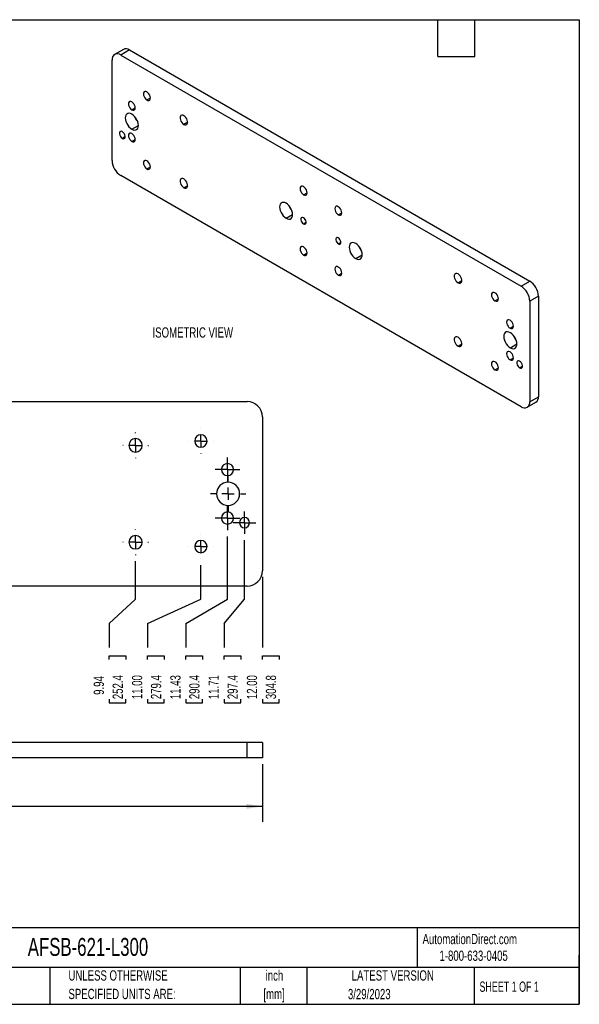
# Model space of a CAD drawing. Header units: inches. Extents: x 1 to 43, y 1 to 33.
# Tile 2 of 2: x 24.8 to 43, y 1 to 33. Entities that reach past the tile are written whole.
import ezdxf

# ---------------------------------------------------------------- set-up
doc = ezdxf.new("R2010")
doc.units = ezdxf.units.IN
doc.header["$LTSCALE"] = 4
doc.header["$MEASUREMENT"] = 0
doc.linetypes.add('CENTERX2', pattern=[0.8, 0.5, -0.1, 0.1, -0.1])
doc.layers.add('CENTER', color=40, linetype='CENTERX2')
doc.layers.add('DIMENSIONS', color=140, linetype='Continuous', lineweight=25)
doc.layers.add('TEXT', color=140, linetype='Continuous', lineweight=25)
doc.styles.add('SLDTEXTSTYLE0', font='TXT', dxfattribs={"width": 0.7})
doc.styles.add('SLDTEXTSTYLE1', font='TXT', dxfattribs={"width": 0.65})
doc.dimstyles.new('SLDDIMSTYLE2', dxfattribs={"dimtxt": 0.339844, "dimasz": 0.52, "dimexe": 0, "dimexo": 0.0625, "dimgap": 0.084961, "dimtad": 0, "dimtih": 1, "dimtoh": 1, "dimlfac": 0.5, "dimrnd": 1e-09, "dimzin": 12, "dimdsep": 46, "dimtxsty": 'SLDTEXTSTYLE0', "dimblk1": 'NONE', "dimblk2": 'NONE', "dimsah": 1, "dimcen": 0.09, "dimadec": 0, "dimazin": 3, "dimtfac": 1, "dimtofl": 0, "dimtmove": 0, "dimatfit": 3, "dimldrblk": 'NONE', "dimfxl": 0, "dimfrac": 2, "dimtolj": 1, "dimtzin": 12, "dimarcsym": 0})
doc.dimstyles.new('SLDDIMSTYLE3', dxfattribs={"dimtxt": 0.339844, "dimasz": 0.52, "dimexe": 0, "dimexo": 0.0625, "dimgap": 0.084961, "dimtad": 0, "dimtih": 1, "dimtoh": 1, "dimlfac": 0.5, "dimrnd": 1e-09, "dimzin": 4, "dimdsep": 46, "dimtxsty": 'SLDTEXTSTYLE0', "dimblk1": 'NONE', "dimblk2": 'NONE', "dimsah": 1, "dimcen": 0.09, "dimadec": 0, "dimazin": 1, "dimtfac": 1, "dimtofl": 0, "dimtmove": 0, "dimatfit": 3, "dimldrblk": 'NONE', "dimfxl": 0, "dimfrac": 2, "dimtolj": 1, "dimtzin": 12, "dimarcsym": 0})
doc.dimstyles.new('SLDDIMSTYLE7', dxfattribs={"dimtxt": 0.339844, "dimasz": 0.52, "dimexe": 0, "dimexo": 0.0625, "dimgap": 0.084961, "dimtad": 0, "dimtih": 1, "dimtoh": 1, "dimlfac": 0.5, "dimrnd": 1e-09, "dimzin": 4, "dimdsep": 46, "dimtxsty": 'SLDTEXTSTYLE0', "dimsah": 1, "dimcen": 0.09, "dimadec": 0, "dimazin": 1, "dimtfac": 1, "dimtofl": 0, "dimtmove": 0, "dimatfit": 3, "dimfxl": 0, "dimfrac": 2, "dimtolj": 1, "dimtzin": 12, "dimarcsym": 0})

# ---------------------------------------------------------------- blocks, each defined once
blk = doc.blocks.new('SW_NOTE_0_1')
at = {"layer": 'TEXT', "color": 0, "char_height": 0.3333, "attachment_point": 2, "style": 'SLDTEXTSTYLE0'}
for s, insert in [('inch', (0.5, 0.43)), ('[mm]', (0.489, -0.172))]:
    blk.add_mtext(s, dxfattribs=dict(at, insert=insert))
blk = doc.blocks.new('SW_NOTE_0_2')
at = {"layer": 'TEXT', "color": 0, "char_height": 0.33333, "attachment_point": 1, "style": 'SLDTEXTSTYLE0'}
for s, insert in [('UNLESS OTHERWISE', (0, 0.43)), ('SPECIFIED UNITS ARE:', (0, -0.172))]:
    blk.add_mtext(s, dxfattribs=dict(at, insert=insert))
blk = doc.blocks.new('_D_19')
at = {"layer": 'DIMENSIONS'}
for p, q in [((28.576, 14.168), (28.576, 15.398)), ((27.721, 13.381), (28.576, 14.168)), ((27.721, 13.381), (27.721, 12.594)), ((27.721, 12.209), (27.721, 12.323)), ((27.721, 12.323), (28.261, 12.323)), ((28.261, 12.323), (28.261, 12.209)), ((27.721, 10.917), (27.721, 10.802)), ((28.261, 10.802), (28.261, 10.917)), ((27.721, 10.802), (28.261, 10.802))]:
    blk.add_line(p, q, dxfattribs=at)
at = {"layer": 'DIMENSIONS', "char_height": 0.3333, "attachment_point": 1, "rotation": 90, "style": 'SLDTEXTSTYLE0'}
for s, insert in [('9.94', (27.215, 11.058)), ('252.4', (27.831, 10.917))]:
    blk.add_mtext(s, dxfattribs=dict(at, insert=insert))
blk = doc.blocks.new('_None')
blk = doc.blocks.new('_D_20')
at = {"layer": 'DIMENSIONS'}
for p, q in [((30.7, 14.168), (30.7, 15.274)), ((28.965, 13.381), (30.7, 14.168)), ((28.965, 13.381), (28.965, 12.594)), ((28.965, 12.209), (28.965, 12.323)), ((28.965, 12.323), (29.506, 12.323)), ((29.506, 12.323), (29.506, 12.209)), ((28.965, 10.917), (28.965, 10.802)), ((29.506, 10.802), (29.506, 10.917)), ((28.965, 10.802), (29.506, 10.802))]:
    blk.add_line(p, q, dxfattribs=at)
at = {"layer": 'DIMENSIONS', "char_height": 0.3333, "attachment_point": 1, "rotation": 90, "style": 'SLDTEXTSTYLE0'}
for s, insert in [('11.00', (28.46, 10.917)), ('279.4', (29.076, 10.917))]:
    blk.add_mtext(s, dxfattribs=dict(at, insert=insert))
blk = doc.blocks.new('_D_21')
at = {"layer": 'DIMENSIONS'}
for p, q in [((31.566, 14.168), (31.566, 16.207)), ((30.21, 13.381), (31.566, 14.168)), ((30.21, 13.381), (30.21, 12.594)), ((30.21, 12.209), (30.21, 12.323)), ((30.21, 12.323), (30.75, 12.323)), ((30.75, 12.323), (30.75, 12.209)), ((30.21, 10.917), (30.21, 10.802)), ((30.75, 10.802), (30.75, 10.917)), ((30.21, 10.802), (30.75, 10.802))]:
    blk.add_line(p, q, dxfattribs=at)
at = {"layer": 'DIMENSIONS', "char_height": 0.3333, "attachment_point": 1, "rotation": 90, "style": 'SLDTEXTSTYLE0'}
for s, insert in [('11.43', (29.704, 10.917)), ('290.4', (30.321, 10.917))]:
    blk.add_mtext(s, dxfattribs=dict(at, insert=insert))
blk = doc.blocks.new('_D_22')
at = {"layer": 'DIMENSIONS'}
for p, q in [((32.117, 14.168), (32.117, 16.087)), ((31.455, 13.381), (32.117, 14.168)), ((31.455, 13.381), (31.455, 12.594)), ((31.455, 12.209), (31.455, 12.323)), ((31.455, 12.323), (31.995, 12.323)), ((31.995, 12.323), (31.995, 12.209)), ((31.455, 10.917), (31.455, 10.802)), ((31.995, 10.802), (31.995, 10.917)), ((31.455, 10.802), (31.995, 10.802))]:
    blk.add_line(p, q, dxfattribs=at)
at = {"layer": 'DIMENSIONS', "char_height": 0.3333, "attachment_point": 1, "rotation": 90, "style": 'SLDTEXTSTYLE0'}
for s, insert in [('11.71', (30.949, 10.917)), ('297.4', (31.565, 10.917))]:
    blk.add_mtext(s, dxfattribs=dict(at, insert=insert))
blk = doc.blocks.new('_D_23')
at = {"layer": 'DIMENSIONS'}
for p, q in [((32.7, 14.891), (32.7, 12.594)), ((32.7, 12.209), (32.7, 12.323)), ((32.7, 12.323), (33.24, 12.323)), ((33.24, 12.323), (33.24, 12.209)), ((32.7, 10.917), (32.7, 10.802)), ((33.24, 10.802), (33.24, 10.917)), ((32.7, 10.802), (33.24, 10.802))]:
    blk.add_line(p, q, dxfattribs=at)
at = {"layer": 'DIMENSIONS', "char_height": 0.3333, "attachment_point": 1, "rotation": 90, "style": 'SLDTEXTSTYLE0'}
for s, insert in [('12.00', (32.194, 10.917)), ('304.8', (32.81, 10.917))]:
    blk.add_mtext(s, dxfattribs=dict(at, insert=insert))
blk = doc.blocks.new('SW_CENTERMARKSYMBOL_16')
at = {"layer": 'CENTER', "color": 0}
for p, q in [((0, 0.4), (0, 0.41875)), ((-0.4, 0), (-0.41875, 0)), ((0, 0), (-0.2, 0)), ((0, 0), (0, 0.2)), ((0, 0), (0, -0.2)), ((0, 0), (0.2, 0)), ((0.4, 0), (0.41875, 0)), ((0, -0.4), (0, -0.41875))]:
    blk.add_line(p, q, dxfattribs=at)
blk = doc.blocks.new('SW_CENTERMARKSYMBOL_17')
at = {"layer": 'CENTER', "color": 0}
for p, q in [((0, 0.4), (0, 0.41875)), ((-0.4, 0), (-0.41875, 0)), ((0, 0), (-0.2, 0)), ((0, 0), (0, 0.2)), ((0, 0), (0, -0.2)), ((0, 0), (0.2, 0)), ((0.4, 0), (0.41875, 0)), ((0, -0.4), (0, -0.41875))]:
    blk.add_line(p, q, dxfattribs=at)
blk = doc.blocks.new('SW_CENTERMARKSYMBOL_18')
at = {"layer": 'CENTER', "color": 0}
for p, q in [((0, 0.4), (0, 0.401)), ((-0.4, 0), (-0.401, 0)), ((0, 0), (-0.2, 0)), ((0, 0), (0, 0.2)), ((0, 0), (0, -0.2)), ((0, 0), (0.2, 0)), ((0.4, 0), (0.401, 0)), ((0, -0.4), (0, -0.401))]:
    blk.add_line(p, q, dxfattribs=at)
blk = doc.blocks.new('SW_CENTERMARKSYMBOL_19')
at = {"layer": 'CENTER', "color": 0}
for p, q in [((0, 0.4), (0, 0.401)), ((-0.4, 0), (-0.401, 0)), ((0, 0), (-0.2, 0)), ((0, 0), (0, 0.2)), ((0, 0), (0, -0.2)), ((0, 0), (0.2, 0)), ((0.4, 0), (0.401, 0)), ((0, -0.4), (0, -0.401))]:
    blk.add_line(p, q, dxfattribs=at)
blk = doc.blocks.new('SW_CENTERMARKSYMBOL_20')
at = {"layer": 'CENTER', "color": 0}
for p, q in [((0, 0.2), (0, 0.397)), ((-0.2, 0), (-0.397, 0)), ((0, 0), (-0.2, 0)), ((0, 0), (0, 0.2)), ((0, 0), (0, -0.2)), ((0, 0), (0.2, 0)), ((0.2, 0), (0.397, 0)), ((0, -0.2), (0, -0.397))]:
    blk.add_line(p, q, dxfattribs=at)
blk = doc.blocks.new('SW_CENTERMARKSYMBOL_21')
at = {"layer": 'CENTER', "color": 0}
for p, q in [((0, 0.4), (0, 0.575)), ((-0.4, 0), (-0.575, 0)), ((0, 0), (-0.2, 0)), ((0, 0), (0, 0.2)), ((0, 0), (0, -0.2)), ((0, 0), (0.2, 0)), ((0.4, 0), (0.575, 0)), ((0, -0.4), (0, -0.575))]:
    blk.add_line(p, q, dxfattribs=at)
blk = doc.blocks.new('SW_CENTERMARKSYMBOL_22')
at = {"layer": 'CENTER', "color": 0}
for p, q in [((0, 0.2), (0, 0.397)), ((-0.2, 0), (-0.397, 0)), ((0, 0), (-0.2, 0)), ((0, 0), (0, 0.2)), ((0, 0), (0, -0.2)), ((0, 0), (0.2, 0)), ((0.2, 0), (0.397, 0)), ((0, -0.2), (0, -0.397))]:
    blk.add_line(p, q, dxfattribs=at)
blk = doc.blocks.new('SW_CENTERMARKSYMBOL_23')
at = {"layer": 'CENTER', "color": 0}
for p, q in [((0, 0.2), (0, 0.365)), ((-0.2, 0), (-0.365, 0)), ((0, 0), (-0.2, 0)), ((0, 0), (0, 0.2)), ((0, 0), (0, -0.2)), ((0, 0), (0.2, 0)), ((0.2, 0), (0.365, 0)), ((0, -0.2), (0, -0.365))]:
    blk.add_line(p, q, dxfattribs=at)
blk = doc.blocks.new('_D_28')
at = {"layer": 'DIMENSIONS'}
for p, q in [((8.7, 8.808), (8.7, 6.933)), ((32.7, 8.808), (32.7, 6.933)), ((8.7, 7.433), (20.363, 7.433)), ((20.823, 7.433), (20.709, 7.433)), ((20.709, 7.433), (20.709, 6.893)), ((22.116, 7.433), (22.23, 7.433)), ((22.23, 7.433), (22.23, 6.893)), ((32.7, 7.433), (22.576, 7.433)), ((20.709, 6.893), (20.823, 6.893)), ((22.23, 6.893), (22.116, 6.893))]:
    blk.add_line(p, q, dxfattribs=at)
for points in [[(8.7, 7.433), (9.22, 7.353), (9.22, 7.513)], [(32.7, 7.433), (32.18, 7.513), (32.18, 7.353)]]:
    blk.add_solid(points, dxfattribs=at)
at = {"layer": 'DIMENSIONS', "char_height": 0.3333, "attachment_point": 1, "style": 'SLDTEXTSTYLE0'}
for s, insert in [('12.00', (20.823, 7.939)), ('304.8', (20.823, 7.323))]:
    blk.add_mtext(s, dxfattribs=dict(at, insert=insert))

msp = doc.modelspace()

# ---------------------------------------------------------------- linework, layer by layer
for p, q in [((28.179, 32.035), (27.896, 31.872)), ((28.379, 32.015), (28.096, 31.852)), ((28.379, 32.015), (41.389, 24.504)), ((27.813, 28.423), (27.813, 31.689)), ((28.096, 31.852), (41.107, 24.341)), ((28.944, 30.392), (29.058, 30.458)), ((28.454, 30.071), (28.566, 30.135)), ((28.454, 29.44), (28.667, 29.563)), ((30.27, 29.666), (30.146, 29.594)), ((28.143, 29.145), (28.236, 29.199)), ((28.454, 29.042), (28.566, 29.107)), ((28.944, 28.15), (29.058, 28.216)), ((41.107, 20.422), (28.096, 27.933)), ((30.146, 27.538), (30.27, 27.609)), ((34.036, 27.312), (34.149, 27.378)), ((33.47, 26.545), (33.682, 26.668)), ((35.167, 26.659), (35.281, 26.725)), ((34.036, 26.366), (34.12, 26.415)), ((35.167, 25.713), (35.251, 25.762)), ((34.036, 25.352), (34.149, 25.418)), ((35.733, 25.239), (35.945, 25.361)), ((35.167, 24.699), (35.281, 24.765)), ((39.057, 24.45), (39.18, 24.522)), ((41.107, 24.341), (41.389, 24.504)), ((41.672, 24.015), (41.389, 23.851)), ((41.672, 24.015), (41.672, 20.748)), ((40.258, 23.861), (40.372, 23.927)), ((41.389, 23.851), (41.389, 20.585)), ((40.748, 22.974), (40.859, 23.038)), ((39.057, 22.394), (39.18, 22.465)), ((40.759, 22.337), (40.971, 22.46)), ((40.748, 21.945), (40.859, 22.01)), ((40.258, 21.619), (40.372, 21.685)), ((41.06, 21.688), (41.153, 21.742)), ((9.2, 20.591), (32.2, 20.591)), ((41.307, 20.402), (41.589, 20.565)), ((41.389, 20.585), (41.672, 20.748)), ((32.7, 20.091), (32.7, 15.091)), ((32.2, 14.591), (9.2, 14.591)), ((32.2, 9.508), (9.2, 9.508)), ((32.2, 9.008), (32.2, 9.508)), ((32.7, 9.508), (32.2, 9.508)), ((32.7, 9.508), (32.7, 9.008)), ((32.2, 9.008), (9.2, 9.008)), ((32.7, 9.008), (32.2, 9.008))]:
    msp.add_line(p, q)
at = {"flags": 128}
for points in [[(28.944, 30.655), (28.909, 30.669), (28.878, 30.668), (28.852, 30.654), (28.836, 30.626), (28.831, 30.589), (28.836, 30.545), (28.852, 30.499), (28.878, 30.456), (28.909, 30.419), (28.944, 30.392)], [(28.944, 30.392), (28.979, 30.378), (29.011, 30.379), (29.036, 30.393), (29.052, 30.42), (29.058, 30.458), (29.052, 30.502), (29.036, 30.548), (29.011, 30.591), (28.979, 30.628), (28.944, 30.655)], [(28.454, 30.328), (28.42, 30.342), (28.389, 30.342), (28.364, 30.327), (28.348, 30.301), (28.343, 30.264), (28.348, 30.221), (28.364, 30.176), (28.389, 30.134), (28.42, 30.097), (28.454, 30.071)], [(28.454, 30.071), (28.489, 30.058), (28.52, 30.058), (28.544, 30.072), (28.56, 30.099), (28.566, 30.135), (28.56, 30.178), (28.544, 30.223), (28.52, 30.266), (28.489, 30.302), (28.454, 30.328)], [(28.454, 29.93), (28.407, 29.951), (28.362, 29.959), (28.322, 29.953), (28.289, 29.934), (28.263, 29.902), (28.248, 29.859), (28.242, 29.808), (28.248, 29.75), (28.263, 29.689), (28.289, 29.628), (28.322, 29.57), (28.362, 29.518), (28.407, 29.474), (28.454, 29.44)], [(28.454, 29.44), (28.502, 29.419), (28.546, 29.412), (28.587, 29.418), (28.62, 29.437), (28.646, 29.469), (28.661, 29.511), (28.667, 29.563), (28.661, 29.621), (28.646, 29.681), (28.62, 29.742), (28.587, 29.801), (28.546, 29.853), (28.502, 29.897), (28.454, 29.93)], [(30.146, 29.88), (30.111, 29.894), (30.079, 29.896), (30.052, 29.885), (30.033, 29.861), (30.023, 29.828), (30.023, 29.787), (30.033, 29.743), (30.052, 29.698), (30.079, 29.656), (30.111, 29.62), (30.146, 29.594)], [(30.146, 29.594), (30.181, 29.58), (30.213, 29.578), (30.239, 29.59), (30.258, 29.613), (30.268, 29.646), (30.268, 29.687), (30.258, 29.731), (30.239, 29.777), (30.213, 29.819), (30.181, 29.854), (30.146, 29.88)], [(28.143, 29.361), (28.111, 29.373), (28.082, 29.37), (28.062, 29.353), (28.05, 29.325), (28.05, 29.287), (28.062, 29.245), (28.082, 29.205), (28.111, 29.17), (28.143, 29.145)], [(28.143, 29.145), (28.175, 29.133), (28.203, 29.135), (28.224, 29.152), (28.235, 29.181), (28.235, 29.218), (28.224, 29.26), (28.203, 29.301), (28.175, 29.336), (28.143, 29.361)], [(28.454, 29.3), (28.42, 29.313), (28.389, 29.313), (28.364, 29.299), (28.348, 29.272), (28.343, 29.235), (28.348, 29.192), (28.364, 29.147), (28.389, 29.105), (28.42, 29.069), (28.454, 29.042)], [(28.454, 29.042), (28.489, 29.029), (28.52, 29.029), (28.544, 29.043), (28.56, 29.07), (28.566, 29.107), (28.56, 29.15), (28.544, 29.195), (28.52, 29.237), (28.489, 29.273), (28.454, 29.3)], [(28.944, 28.413), (28.909, 28.427), (28.878, 28.426), (28.852, 28.412), (28.836, 28.385), (28.831, 28.347), (28.836, 28.303), (28.852, 28.258), (28.878, 28.214), (28.909, 28.177), (28.944, 28.15)], [(28.944, 28.15), (28.979, 28.136), (29.011, 28.137), (29.036, 28.151), (29.052, 28.179), (29.058, 28.216), (29.052, 28.26), (29.036, 28.306), (29.011, 28.349), (28.979, 28.386), (28.944, 28.413)], [(30.146, 27.824), (30.111, 27.838), (30.079, 27.84), (30.052, 27.828), (30.033, 27.805), (30.023, 27.772), (30.023, 27.731), (30.033, 27.686), (30.052, 27.641), (30.079, 27.599), (30.111, 27.564), (30.146, 27.538)], [(30.146, 27.538), (30.181, 27.524), (30.213, 27.522), (30.239, 27.533), (30.258, 27.556), (30.268, 27.59), (30.268, 27.63), (30.258, 27.675), (30.239, 27.72), (30.213, 27.762), (30.181, 27.798), (30.146, 27.824)], [(34.036, 27.575), (34, 27.588), (33.969, 27.588), (33.944, 27.574), (33.927, 27.546), (33.922, 27.509), (33.927, 27.465), (33.944, 27.419), (33.969, 27.376), (34, 27.339), (34.036, 27.312)], [(34.036, 27.312), (34.071, 27.298), (34.102, 27.299), (34.128, 27.313), (34.144, 27.34), (34.149, 27.378), (34.144, 27.421), (34.128, 27.467), (34.102, 27.511), (34.071, 27.548), (34.036, 27.575)], [(33.47, 27.035), (33.423, 27.056), (33.378, 27.064), (33.338, 27.058), (33.304, 27.039), (33.279, 27.007), (33.263, 26.964), (33.258, 26.913), (33.263, 26.855), (33.279, 26.794), (33.304, 26.733), (33.338, 26.675), (33.378, 26.622), (33.423, 26.578), (33.47, 26.545)], [(33.47, 26.545), (33.517, 26.524), (33.562, 26.516), (33.602, 26.522), (33.636, 26.542), (33.661, 26.573), (33.677, 26.616), (33.682, 26.668), (33.677, 26.725), (33.661, 26.786), (33.636, 26.847), (33.602, 26.905), (33.562, 26.958), (33.517, 27.002), (33.47, 27.035)], [(35.167, 26.921), (35.132, 26.935), (35.1, 26.935), (35.075, 26.92), (35.059, 26.893), (35.053, 26.856), (35.059, 26.812), (35.075, 26.766), (35.1, 26.723), (35.132, 26.686), (35.167, 26.659)], [(35.167, 26.659), (35.202, 26.645), (35.234, 26.645), (35.259, 26.66), (35.275, 26.687), (35.281, 26.725), (35.275, 26.768), (35.259, 26.814), (35.234, 26.858), (35.202, 26.895), (35.167, 26.921)], [(34.036, 26.561), (34.007, 26.572), (33.981, 26.57), (33.962, 26.555), (33.952, 26.529), (33.952, 26.495), (33.962, 26.457), (33.981, 26.42), (34.007, 26.388), (34.036, 26.366)], [(34.036, 26.366), (34.064, 26.355), (34.09, 26.357), (34.109, 26.372), (34.119, 26.398), (34.119, 26.432), (34.109, 26.47), (34.09, 26.507), (34.064, 26.539), (34.036, 26.561)], [(34.036, 25.615), (34, 25.629), (33.969, 25.628), (33.944, 25.614), (33.927, 25.587), (33.922, 25.549), (33.927, 25.505), (33.944, 25.46), (33.969, 25.416), (34, 25.379), (34.036, 25.352)], [(34.036, 25.352), (34.071, 25.338), (34.102, 25.339), (34.128, 25.353), (34.144, 25.381), (34.149, 25.418), (34.144, 25.462), (34.128, 25.508), (34.102, 25.551), (34.071, 25.588), (34.036, 25.615)], [(35.167, 25.908), (35.138, 25.919), (35.113, 25.917), (35.094, 25.901), (35.084, 25.875), (35.084, 25.841), (35.094, 25.804), (35.113, 25.767), (35.138, 25.735), (35.167, 25.713)], [(35.167, 25.713), (35.196, 25.702), (35.221, 25.704), (35.24, 25.719), (35.25, 25.745), (35.25, 25.779), (35.24, 25.817), (35.221, 25.854), (35.196, 25.885), (35.167, 25.908)], [(35.733, 25.729), (35.685, 25.75), (35.641, 25.758), (35.6, 25.752), (35.567, 25.732), (35.541, 25.7), (35.526, 25.658), (35.52, 25.606), (35.526, 25.549), (35.541, 25.488), (35.567, 25.427), (35.6, 25.369), (35.641, 25.316), (35.685, 25.272), (35.733, 25.239)], [(35.733, 25.239), (35.78, 25.218), (35.825, 25.21), (35.865, 25.216), (35.898, 25.235), (35.924, 25.267), (35.939, 25.31), (35.945, 25.361), (35.939, 25.419), (35.924, 25.48), (35.898, 25.541), (35.865, 25.599), (35.825, 25.651), (35.78, 25.695), (35.733, 25.729)], [(35.167, 24.962), (35.132, 24.976), (35.1, 24.975), (35.075, 24.961), (35.059, 24.934), (35.053, 24.896), (35.059, 24.852), (35.075, 24.806), (35.1, 24.763), (35.132, 24.726), (35.167, 24.699)], [(35.167, 24.699), (35.202, 24.685), (35.234, 24.686), (35.259, 24.7), (35.275, 24.728), (35.281, 24.765), (35.275, 24.809), (35.259, 24.855), (35.234, 24.898), (35.202, 24.935), (35.167, 24.962)], [(39.057, 24.736), (39.022, 24.75), (38.99, 24.752), (38.963, 24.741), (38.944, 24.717), (38.934, 24.684), (38.934, 24.643), (38.944, 24.599), (38.963, 24.554), (38.99, 24.511), (39.022, 24.476), (39.057, 24.45)], [(39.057, 24.45), (39.091, 24.436), (39.123, 24.434), (39.15, 24.446), (39.169, 24.469), (39.179, 24.502), (39.179, 24.543), (39.169, 24.587), (39.15, 24.633), (39.123, 24.675), (39.091, 24.71), (39.057, 24.736)], [(40.258, 24.124), (40.223, 24.137), (40.191, 24.137), (40.166, 24.123), (40.15, 24.095), (40.144, 24.058), (40.15, 24.014), (40.166, 23.968), (40.191, 23.925), (40.223, 23.888), (40.258, 23.861)], [(40.258, 23.861), (40.293, 23.847), (40.325, 23.847), (40.35, 23.862), (40.366, 23.889), (40.372, 23.927), (40.366, 23.97), (40.35, 24.016), (40.325, 24.06), (40.293, 24.097), (40.258, 24.124)], [(40.748, 23.231), (40.714, 23.245), (40.683, 23.245), (40.658, 23.23), (40.642, 23.204), (40.637, 23.167), (40.642, 23.124), (40.658, 23.079), (40.683, 23.037), (40.714, 23), (40.748, 22.974)], [(40.748, 22.974), (40.782, 22.961), (40.813, 22.961), (40.838, 22.975), (40.854, 23.002), (40.859, 23.039), (40.854, 23.081), (40.838, 23.126), (40.813, 23.169), (40.782, 23.205), (40.748, 23.231)], [(40.759, 22.827), (40.712, 22.848), (40.667, 22.856), (40.627, 22.85), (40.593, 22.831), (40.568, 22.799), (40.552, 22.756), (40.547, 22.705), (40.552, 22.647), (40.568, 22.586), (40.593, 22.525), (40.627, 22.467), (40.667, 22.415), (40.712, 22.371), (40.759, 22.337)], [(40.759, 22.337), (40.806, 22.316), (40.851, 22.308), (40.891, 22.314), (40.925, 22.334), (40.95, 22.365), (40.966, 22.408), (40.971, 22.46), (40.966, 22.517), (40.95, 22.578), (40.925, 22.639), (40.891, 22.697), (40.851, 22.75), (40.806, 22.794), (40.759, 22.827)], [(39.057, 22.68), (39.022, 22.694), (38.99, 22.696), (38.963, 22.684), (38.944, 22.661), (38.934, 22.628), (38.934, 22.587), (38.944, 22.542), (38.963, 22.497), (38.99, 22.455), (39.022, 22.42), (39.057, 22.394)], [(39.057, 22.394), (39.091, 22.379), (39.123, 22.378), (39.15, 22.389), (39.169, 22.412), (39.179, 22.446), (39.179, 22.486), (39.169, 22.531), (39.15, 22.576), (39.123, 22.618), (39.091, 22.654), (39.057, 22.68)], [(40.748, 22.203), (40.714, 22.216), (40.683, 22.216), (40.658, 22.202), (40.642, 22.175), (40.637, 22.138), (40.642, 22.095), (40.658, 22.05), (40.683, 22.008), (40.714, 21.972), (40.748, 21.945)], [(40.748, 21.945), (40.782, 21.932), (40.813, 21.932), (40.838, 21.946), (40.854, 21.973), (40.859, 22.01), (40.854, 22.053), (40.838, 22.098), (40.813, 22.14), (40.782, 22.177), (40.748, 22.203)], [(40.258, 21.882), (40.223, 21.895), (40.191, 21.895), (40.166, 21.881), (40.15, 21.853), (40.144, 21.816), (40.15, 21.772), (40.166, 21.726), (40.191, 21.683), (40.223, 21.646), (40.258, 21.619)], [(40.258, 21.619), (40.293, 21.605), (40.325, 21.606), (40.35, 21.62), (40.366, 21.647), (40.372, 21.685), (40.366, 21.728), (40.35, 21.774), (40.325, 21.818), (40.293, 21.855), (40.258, 21.882)], [(41.06, 21.904), (41.028, 21.916), (41, 21.913), (40.979, 21.896), (40.968, 21.868), (40.968, 21.83), (40.979, 21.788), (41, 21.748), (41.028, 21.713), (41.06, 21.688)], [(41.06, 21.688), (41.092, 21.676), (41.12, 21.678), (41.141, 21.695), (41.152, 21.724), (41.152, 21.761), (41.141, 21.803), (41.12, 21.844), (41.092, 21.879), (41.06, 21.904)]]:
    msp.add_lwpolyline(points, dxfattribs=at)
for centre, radius, start, end in [((28.262, 31.852), 0.201, 54.3824, 114.3071), ((27.985, 31.717), 0.175, 50.7967, 189.214), ((29.023, 30.013), 0.503, 198.5217, 221.473), ((28.427, 28.451), 0.615, 182.6055, 237.3945), ((34.038, 27.118), 0.503, 198.5217, 221.473), ((36.301, 25.812), 0.503, 198.5217, 221.473), ((40.775, 23.823), 0.615, 2.6055, 57.3945), ((41.058, 23.987), 0.615, 2.6055, 57.3945), ((41.327, 22.91), 0.503, 198.5217, 221.473), ((32.2, 20.091), 0.5, 0, 90), ((41.217, 20.557), 0.175, 230.7967, 9.214), ((41.482, 20.724), 0.192, 304.0564, 7.2558), ((28.576, 19.165), 0.219, 90, 270), ((28.576, 19.165), 0.219, 270, 90), ((30.7, 19.307), 0.201, 90, 270), ((30.7, 19.307), 0.201, 270, 90), ((31.566, 18.378), 0.197, 90, 270), ((31.566, 18.378), 0.197, 270, 90), ((31.585, 17.591), 0.375, 90, 270), ((31.585, 17.591), 0.375, 270, 90), ((31.566, 16.803), 0.197, 90, 270), ((31.566, 16.803), 0.197, 270, 90), ((32.117, 16.653), 0.165, 90, 270), ((32.117, 16.653), 0.165, 270, 90), ((28.576, 16.017), 0.219, 90, 270), ((28.576, 16.017), 0.219, 270, 90), ((30.7, 15.875), 0.201, 90, 270), ((30.7, 15.875), 0.201, 270, 90), ((32.2, 15.091), 0.5, 270, 0)]:
    msp.add_arc(centre, radius, start, end)
at = {"layer": 'TEXT'}
for p, q in [((1, 33), (43, 33)), ((38.4, 31.8), (38.4, 33)), ((39.6, 31.8), (39.6, 33)), ((43, 33), (43, 1)), ((38.4, 31.8), (39.6, 31.8)), ((43, 3.484), (1, 3.484)), ((37.728, 3.484), (37.728, 2.2)), ((43, 1), (43, 2.6)), ((43, 2.2), (1, 2.2)), ((25.792, 2.2), (25.792, 1)), ((31.972, 2.2), (31.972, 1)), ((34.144, 2.2), (34.144, 1)), ((39.582, 2.2), (39.582, 1)), ((1, 1), (43, 1))]:
    msp.add_line(p, q, dxfattribs=at)

# ---------------------------------------------------------------- block references
at = {"layer": 'CENTER'}
for name, p in [('SW_CENTERMARKSYMBOL_16', (28.576, 19.165)), ('SW_CENTERMARKSYMBOL_18', (30.7, 19.307)), ('SW_CENTERMARKSYMBOL_22', (31.566, 18.378)), ('SW_CENTERMARKSYMBOL_21', (31.585, 17.591)), ('SW_CENTERMARKSYMBOL_20', (31.566, 16.803)), ('SW_CENTERMARKSYMBOL_23', (32.117, 16.653)), ('SW_CENTERMARKSYMBOL_17', (28.576, 16.017)), ('SW_CENTERMARKSYMBOL_19', (30.7, 15.875))]:
    msp.add_blockref(name, p, dxfattribs=at)
at = {"layer": 'TEXT'}
for name, p in [('SW_NOTE_0_2', (26.395, 1.675)), ('SW_NOTE_0_1', (32.59, 1.674))]:
    msp.add_blockref(name, p, dxfattribs=at)

# ---------------------------------------------------------------- texts
for s, insert, char_height, attachment_point, style in [('ISOMETRIC VIEW', (29.128, 23.001), 0.33333, 1, 'SLDTEXTSTYLE0'), ('AutomationDirect.com', (37.905, 3.288), 0.33333, 1, 'SLDTEXTSTYLE0'), ('AFSB-621-L300', (25.072, 3.157), 0.58333, 1, 'SLDTEXTSTYLE0'), ('1-800-633-0405', (38.455, 2.746), 0.33333, 1, 'SLDTEXTSTYLE0'), ('LATEST VERSION', (36.937, 2.105), 0.33333, 2, 'SLDTEXTSTYLE0'), ('SHEET 1 OF 1', (39.755, 1.74), 0.33333, 1, 'SLDTEXTSTYLE1'), ('3/29/2023', (36.173, 1.5), 0.3333, 2, 'SLDTEXTSTYLE0')]:
    msp.add_mtext(s, dxfattribs=dict(at, insert=insert, char_height=char_height, attachment_point=attachment_point, style=style))

# ---------------------------------------------------------------- dimensions: what is measured, and where the dimension line sits
at = {"layer": 'DIMENSIONS'}
for feature_location, offset, dimstyle, picture, middle in [((31.566, 16.407), (-1.356, -3.813), 'SLDDIMSTYLE2', '_D_21', (30.21, 11.563)), ((32.117, 16.287), (-0.662, -3.694), 'SLDDIMSTYLE2', '_D_22', (31.455, 11.563)), ((28.576, 15.598), (-0.855, -3.005), 'SLDDIMSTYLE2', '_D_19', (27.721, 11.563)), ((30.7, 15.474), (-1.734, -2.88), 'SLDDIMSTYLE3', '_D_20', (28.965, 11.563)), ((32.7, 15.091), (0, -2.497), 'SLDDIMSTYLE3', '_D_23', (32.7, 11.563))]:
    dim = msp.add_ordinate_dim(feature_location=feature_location, offset=offset, dtype=1, origin=(8.7, 15.091), dimstyle=dimstyle, dxfattribs=at)
    dim.commit()
    dim.dimension.update_dxf_attribs({"geometry": picture, "text_midpoint": middle})
dim = msp.add_linear_dim(base=(8.7, 7.433), p1=(32.7, 9.008), p2=(8.7, 9.008), angle=0, dimstyle='SLDDIMSTYLE7', dxfattribs=at)
dim.commit()
dim.dimension.update_dxf_attribs({"geometry": '_D_28', "text_midpoint": (21.469, 7.433), "dimtype": 160})

doc.saveas('drawing.dxf')
